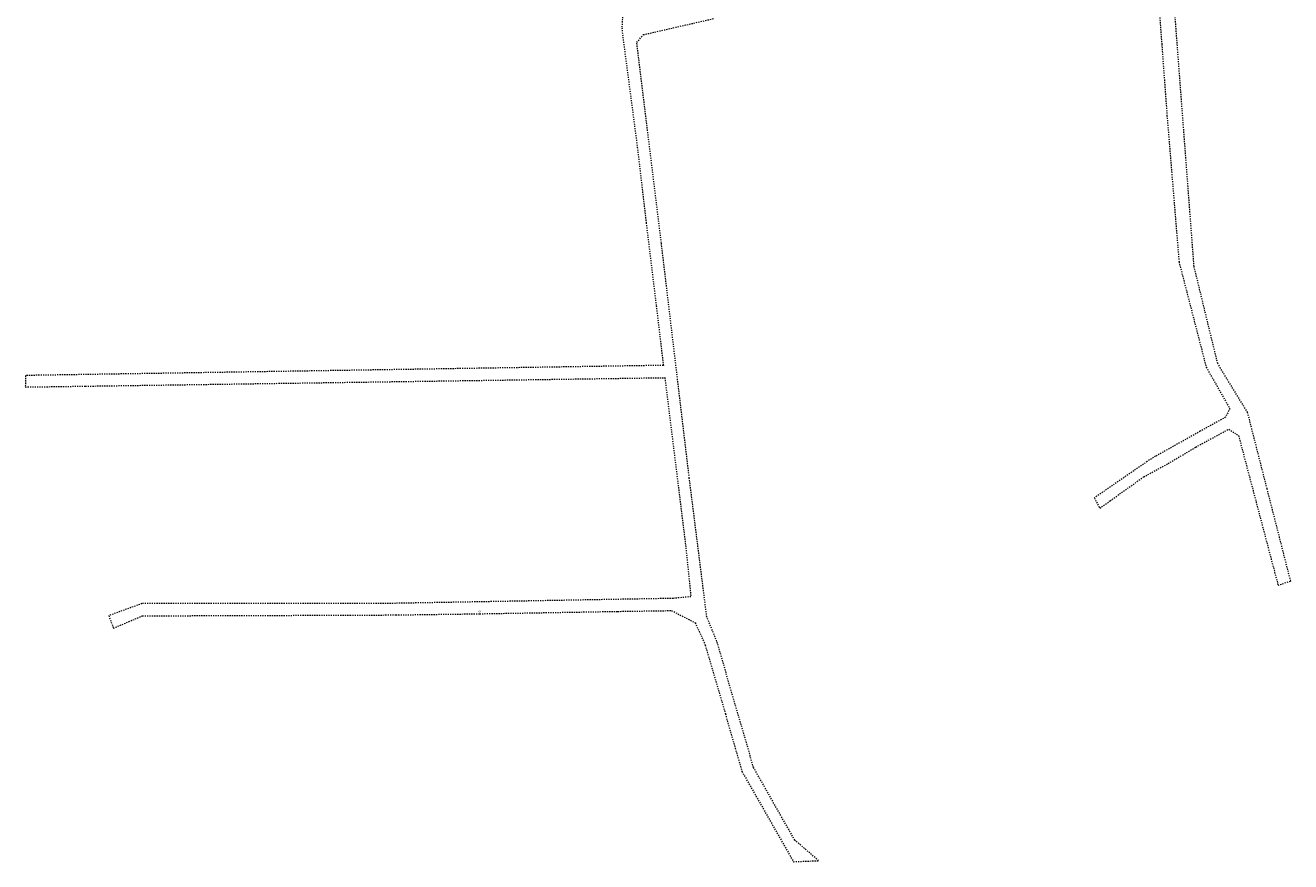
# Model space of a CAD drawing. Header units: metres. Extents: x 7527663 to 7537587, y 5492976 to 5503267.
# Tile 5 of 256: x 7532724 to 7533262, y 5496532 to 5496887. Entities that reach past the tile are written whole.
import ezdxf

# ---------------------------------------------------------------- set-up
doc = ezdxf.new("R2010")
doc.units = ezdxf.units.M
doc.linetypes.add('egug-500', pattern=[1, 0.5, -0.5])
doc.styles.get("Standard").update_dxf_attribs({"font": 'Working1250', "width": 0.75})

msp = doc.modelspace()

# ---------------------------------------------------------------- linework, layer by layer
at = {"layer": '218-kontur użytku gruntowego', "color": 7, "linetype": 'egug-500', "lineweight": 18, "flags": 128}
for points in [[(7533203.09, 5496931.49), (7533206.86, 5496879.21)], [(7532979.48, 5496924.92), (7532977.62, 5496886.22)], [(7533220.59, 5496784.82), (7533209.99, 5496924.83)], [(7532986.72, 5496883.3), (7533016.83, 5496890.19)], [(7532977.62, 5496886.22), (7532977.88, 5496883.24)], [(7532977.88, 5496883.24), (7532984.16, 5496835.54)], [(7532983.94, 5496879.98), (7532986.72, 5496883.3)], [(7532994.37, 5496794.8), (7532983.94, 5496879.98)], [(7533206.86, 5496879.21), (7533209.09, 5496849.02)], [(7533209.09, 5496849.02), (7533214.2, 5496786.73)], [(7532984.16, 5496835.54), (7532987.91, 5496803.42)], [(7532987.91, 5496803.42), (7532992.19, 5496768.13)], [(7533006.25, 5496694.89), (7532994.37, 5496794.8)], [(7533214.2, 5496786.73), (7533225.74, 5496742.01)], [(7533230.64, 5496743.56), (7533220.59, 5496784.82)], [(7532992.19, 5496768.13), (7532995.21, 5496742.81)], [(7532995.21, 5496742.81), (7532750.29, 5496738.92)], [(7533225.74, 5496742.01), (7533235.76, 5496724.48)], [(7533243.34, 5496722.78), (7533230.64, 5496743.56)], [(7532724.38, 5496738.51), (7532724.27, 5496733.62)], [(7532750.29, 5496738.92), (7532724.38, 5496738.51)], [(7532749.8, 5496733.99), (7532995.85, 5496737.59)], [(7532995.85, 5496737.59), (7533001.6, 5496691.05)], [(7532724.27, 5496733.62), (7532749.8, 5496733.99)], [(7533233.92, 5496720.78), (7533223.19, 5496714.8)], [(7533235.76, 5496724.48), (7533233.92, 5496720.78)], [(7533251.62, 5496690.35), (7533243.34, 5496722.78)], [(7533223.19, 5496714.8), (7533204.28, 5496704.2)], [(7533221.32, 5496708.11), (7533235.34, 5496715.75)], [(7533235.34, 5496715.75), (7533239.49, 5496712.96)], [(7533239.49, 5496712.96), (7533256.25, 5496649.46)], [(7533204.28, 5496704.2), (7533200.71, 5496702.01)], [(7533209.59, 5496701.13), (7533221.32, 5496708.11)], [(7533200.71, 5496702.01), (7533178.24, 5496686.48)], [(7533199.19, 5496695.45), (7533209.59, 5496701.13)], [(7533013.67, 5496635.98), (7533006.25, 5496694.89)], [(7533184.92, 5496685.29), (7533199.19, 5496695.45)], [(7533001.6, 5496691.05), (7533004.77, 5496665.35)], [(7533261.62, 5496651.16), (7533251.62, 5496690.35)], [(7533178.24, 5496686.48), (7533180.53, 5496682.15)], [(7533180.53, 5496682.15), (7533184.92, 5496685.29)], [(7533004.77, 5496665.35), (7533006.91, 5496644.55)], [(7533256.25, 5496649.46), (7533261.62, 5496651.16)], [(7533006.91, 5496644.55), (7532999.37, 5496643.82)], [(7532773.78, 5496641.61), (7532759.67, 5496636.5)], [(7532881.48, 5496641.72), (7532773.78, 5496641.61)], [(7532999.37, 5496643.82), (7532881.48, 5496641.72)], [(7532759.67, 5496636.5), (7532761.7, 5496631.18)], [(7532761.7, 5496631.18), (7532774, 5496636.41)], [(7532774, 5496636.41), (7532822.98, 5496636.59)], [(7532822.98, 5496636.59), (7532862.15, 5496636.69)], [(7532862.15, 5496636.69), (7532881.67, 5496636.8)], [(7532881.67, 5496636.8), (7532917.24, 5496637.3)], [(7532917.24, 5496637.3), (7532975.9, 5496638.31)], [(7532975.9, 5496638.31), (7532998.71, 5496638.65)], [(7532998.71, 5496638.65), (7533008.74, 5496633.49)], [(7533017.95, 5496625.57), (7533013.67, 5496635.98)], [(7533008.74, 5496633.49), (7533013.04, 5496623.98)], [(7533013.04, 5496623.98), (7533021.55, 5496594.77)], [(7533033.55, 5496571.92), (7533017.95, 5496625.57)], [(7533021.55, 5496594.77), (7533025.71, 5496580.21)], [(7533025.71, 5496580.21), (7533028.58, 5496570.29)], [(7533028.58, 5496570.29), (7533050.45, 5496531.97)], [(7533051.05, 5496541.1), (7533033.55, 5496571.92)], [(7533061.17, 5496532.41), (7533051.05, 5496541.1)], [(7533050.45, 5496531.97), (7533061.17, 5496532.41)]]:
    msp.add_lwpolyline(points, dxfattribs=at)

# ---------------------------------------------------------------- texts
at = {"layer": '210-oznaczenie konturu użytku gruntowego', "color": 7, "linetype": 'CONTINUOUS', "lineweight": 18, "width": 0.79}
msp.add_text('dr', height=1, dxfattribs=at).set_placement((7532916.78, 5496637.9))

doc.saveas('drawing.dxf')
